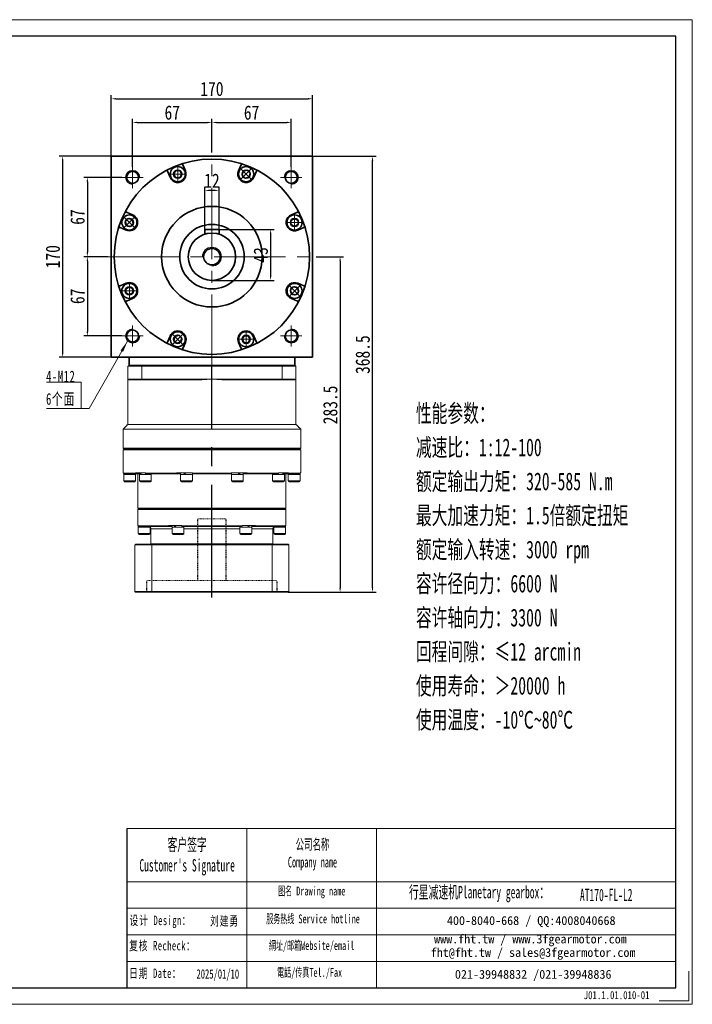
# Model space of a CAD drawing. Header units: millimetres. Extents: x 5315 to 6498, y 123 to 955.
# Tile 4 of 4: x 5930 to 6498, y 123 to 955. Entities that reach past the tile are written whole.
import ezdxf

# ---------------------------------------------------------------- set-up
doc = ezdxf.new("R2010")
doc.units = ezdxf.units.MM
doc.header["$LTSCALE"] = 5
doc.set_wipeout_variables(frame=1)
doc.header["$PDSIZE"] = -1
for name, pattern in [('CENTER2', [28.575, 19.05, -3.175, 3.175, -3.175]), ('DASHED', [0.2, 0.1, -0.1]), ('点画线', [18, 12, -2, 2, -2])]:
    doc.linetypes.add(name, pattern=pattern)
doc.layers.get('0').update_dxf_attribs({"lineweight": 18})
for name, color, linetype in [('3中心线层', 1, 'CENTER2'), ('6文字层', 3, 'Continuous'), ('7标注层', 4, 'Continuous')]:
    doc.layers.add(name, color=color, linetype=linetype)
for name, color, linetype, lineweight in [('EB0', 7, 'Continuous', 35), ('SLD-0', 7, 'Continuous', 18), ('中心线层', 1, '点画线', 18), ('图框_外框线', 7, 'Continuous', 18), ('尺寸线层', 3, 'Continuous', 18), ('粗实线层', 7, 'Continuous', 35)]:
    doc.layers.add(name, color=color, linetype=linetype, lineweight=lineweight)
doc.styles.add('SLDTEXTSTYLE4', font='SimSun.ttf', dxfattribs={"width": 0.566667})
doc.styles.get("Standard").update_dxf_attribs({"font": 'SimSun.ttf'})
doc.styles.add('TH_GBDIM', font='SimSun.ttf', dxfattribs={"width": 0.8})
doc.styles.add('标准', font='SimSun.ttf', dxfattribs={"width": 0.667})
doc.styles.add('样式 1', font='SimSun.ttf', dxfattribs={"width": 0.8})
doc.dimstyles.new('TH_GBDIM', dxfattribs={"dimscale": 1.5, "dimtxt": 3.5, "dimasz": 2.5, "dimexe": 2, "dimexo": 0, "dimgap": 1.5, "dimtad": 1, "dimdec": 1, "dimdsep": 46, "dimtxsty": 'TH_GBDIM', "dimcen": 2.5, "dimdle": 5, "dimclrd": 4, "dimclre": 4, "dimclrt": 3, "dimadec": 0, "dimazin": 0, "dimtfac": 0.714286, "dimtdec": 1, "dimtmove": 0, "dimatfit": 3, "dimfxl": 0, "dimtolj": 1, "dimarcsym": 0})

# ---------------------------------------------------------------- blocks, each defined once
blk = doc.blocks.new('*X23')
at = {"color": 4, "lineweight": -2, "transparency": 16777216}
for p, q in [((6006.89, 839.95), (6006.89, 891.37)), ((6176.89, 839.95), (6176.89, 891.37)), ((6010.64, 888.37), (6173.14, 888.37))]:
    blk.add_line(p, q, dxfattribs=at)
at = {"color": 4, "transparency": 16777216}
for points in [[(6010.64, 889), (6010.64, 887.75), (6006.89, 888.37)], [(6173.14, 889), (6173.14, 887.75), (6176.89, 888.37)]]:
    blk.add_solid(points, dxfattribs=at)
at = {"layer": 'Defpoints', "color": 0, "transparency": 16777216}
for p in [(6176.89, 888.37), (6006.89, 839.95), (6176.89, 839.95)]:
    blk.add_point(p, dxfattribs=at)
at = {"color": 3, "transparency": 16777216, "insert": (6091.89, 896.62), "char_height": 12, "attachment_point": 5, "style": 'TH_GBDIM'}
blk.add_mtext('\\A1;170', dxfattribs=at)
blk = doc.blocks.new('*X24')
at = {"color": 4, "lineweight": -2, "transparency": 16777216}
for p, q in [((6024.89, 830.95), (6024.89, 871.38)), ((6028.64, 868.38), (6088.14, 868.38)), ((6091.89, 842.95), (6091.89, 871.38))]:
    blk.add_line(p, q, dxfattribs=at)
at = {"color": 4, "transparency": 16777216}
for points in [[(6028.64, 869.01), (6028.64, 867.76), (6024.89, 868.38)], [(6088.14, 869.01), (6088.14, 867.76), (6091.89, 868.38)]]:
    blk.add_solid(points, dxfattribs=at)
at = {"layer": 'Defpoints', "color": 0, "transparency": 16777216}
for p in [(6091.89, 868.38), (6091.89, 842.95), (6024.89, 830.95)]:
    blk.add_point(p, dxfattribs=at)
at = {"color": 3, "transparency": 16777216, "insert": (6058.39, 876.63), "char_height": 12, "attachment_point": 5, "style": 'TH_GBDIM'}
blk.add_mtext('\\A1;67', dxfattribs=at)
blk = doc.blocks.new('*X25')
at = {"color": 4, "lineweight": -2, "transparency": 16777216}
for p, q in [((6091.89, 842.95), (6091.89, 871.38)), ((6095.64, 868.38), (6155.14, 868.38)), ((6158.89, 830.95), (6158.89, 871.38))]:
    blk.add_line(p, q, dxfattribs=at)
at = {"color": 4, "transparency": 16777216}
for points in [[(6095.64, 869.01), (6095.64, 867.76), (6091.89, 868.38)], [(6155.14, 869.01), (6155.14, 867.76), (6158.89, 868.38)]]:
    blk.add_solid(points, dxfattribs=at)
at = {"layer": 'Defpoints', "color": 0, "transparency": 16777216}
for p in [(6158.89, 868.38), (6091.89, 842.95), (6158.89, 830.95)]:
    blk.add_point(p, dxfattribs=at)
at = {"color": 3, "transparency": 16777216, "insert": (6125.39, 876.63), "char_height": 12, "attachment_point": 5, "style": 'TH_GBDIM'}
blk.add_mtext('\\A1;67', dxfattribs=at)
blk = doc.blocks.new('*X26')
at = {"color": 4, "lineweight": -2, "transparency": 16777216}
for p, q in [((6015.89, 821.95), (5983.65, 821.95)), ((5986.65, 818.2), (5986.65, 758.7)), ((6003.89, 754.95), (5983.65, 754.95))]:
    blk.add_line(p, q, dxfattribs=at)
at = {"color": 4, "transparency": 16777216}
for points in [[(5986.02, 818.2), (5987.27, 818.2), (5986.65, 821.95)], [(5986.02, 758.7), (5987.27, 758.7), (5986.65, 754.95)]]:
    blk.add_solid(points, dxfattribs=at)
at = {"layer": 'Defpoints', "color": 0, "transparency": 16777216}
for p in [(6015.89, 821.95), (5986.65, 754.95), (6003.89, 754.95)]:
    blk.add_point(p, dxfattribs=at)
at = {"color": 3, "transparency": 16777216, "insert": (5978.4, 788.45), "char_height": 12, "attachment_point": 5, "rotation": 90, "style": 'TH_GBDIM'}
blk.add_mtext('\\A1;67', dxfattribs=at)
blk = doc.blocks.new('*X27')
at = {"color": 4, "lineweight": -2, "transparency": 16777216}
for p, q in [((6003.89, 754.95), (5983.65, 754.95)), ((5986.65, 751.2), (5986.65, 691.7)), ((6015.89, 687.95), (5983.65, 687.95))]:
    blk.add_line(p, q, dxfattribs=at)
at = {"color": 4, "transparency": 16777216}
for points in [[(5986.02, 751.2), (5987.27, 751.2), (5986.65, 754.95)], [(5986.02, 691.7), (5987.27, 691.7), (5986.65, 687.95)]]:
    blk.add_solid(points, dxfattribs=at)
at = {"layer": 'Defpoints', "color": 0, "transparency": 16777216}
for p in [(6003.89, 754.95), (5986.65, 687.95), (6015.89, 687.95)]:
    blk.add_point(p, dxfattribs=at)
at = {"color": 3, "transparency": 16777216, "insert": (5978.4, 721.45), "char_height": 12, "attachment_point": 5, "rotation": 90, "style": 'TH_GBDIM'}
blk.add_mtext('\\A1;67', dxfattribs=at)
blk = doc.blocks.new('*X28')
at = {"color": 4, "lineweight": -2, "transparency": 16777216}
for p, q in [((6006.89, 839.95), (5962.78, 839.95)), ((5965.78, 836.2), (5965.78, 673.7)), ((6006.89, 669.95), (5962.78, 669.95))]:
    blk.add_line(p, q, dxfattribs=at)
at = {"color": 4, "transparency": 16777216}
for points in [[(5965.16, 836.2), (5966.41, 836.2), (5965.78, 839.95)], [(5965.16, 673.7), (5966.41, 673.7), (5965.78, 669.95)]]:
    blk.add_solid(points, dxfattribs=at)
at = {"layer": 'Defpoints', "color": 0, "transparency": 16777216}
for p in [(6006.89, 839.95), (5965.78, 669.95), (6006.89, 669.95)]:
    blk.add_point(p, dxfattribs=at)
at = {"color": 3, "transparency": 16777216, "insert": (5957.53, 754.95), "char_height": 12, "attachment_point": 5, "rotation": 90, "style": 'TH_GBDIM'}
blk.add_mtext('\\A1;170', dxfattribs=at)
blk = doc.blocks.new('*X29')
at = {"color": 4, "lineweight": -2, "transparency": 16777216}
for p, q in [((6097.89, 777.95), (6144.44, 777.95)), ((6141.44, 774.2), (6141.44, 738.7)), ((6091.89, 734.95), (6144.44, 734.95))]:
    blk.add_line(p, q, dxfattribs=at)
at = {"color": 4, "transparency": 16777216}
for points in [[(6140.82, 774.2), (6142.07, 774.2), (6141.44, 777.95)], [(6140.82, 738.7), (6142.07, 738.7), (6141.44, 734.95)]]:
    blk.add_solid(points, dxfattribs=at)
at = {"layer": 'Defpoints', "color": 0, "transparency": 16777216}
for p in [(6097.89, 777.95), (6091.89, 734.95), (6141.44, 734.95)]:
    blk.add_point(p, dxfattribs=at)
at = {"color": 3, "transparency": 16777216, "insert": (6133.19, 756.45), "char_height": 12, "attachment_point": 5, "rotation": 90, "style": 'TH_GBDIM'}
blk.add_mtext('\\A1;43', dxfattribs=at)
blk = doc.blocks.new('*X30')
at = {"color": 4, "lineweight": -2, "transparency": 16777216}
for p, q in [((6085.89, 777.95), (6085.89, 813.93)), ((6094.14, 810.93), (6089.64, 810.93)), ((6097.89, 777.95), (6097.89, 813.93))]:
    blk.add_line(p, q, dxfattribs=at)
at = {"color": 4, "transparency": 16777216}
for points in [[(6089.64, 811.56), (6089.64, 810.31), (6085.89, 810.93)], [(6094.14, 811.56), (6094.14, 810.31), (6097.89, 810.93)]]:
    blk.add_solid(points, dxfattribs=at)
at = {"layer": 'Defpoints', "color": 0, "transparency": 16777216}
for p in [(6085.89, 810.93), (6085.89, 777.95), (6097.89, 777.95)]:
    blk.add_point(p, dxfattribs=at)
at = {"color": 3, "transparency": 16777216, "insert": (6091.89, 819.18), "char_height": 12, "attachment_point": 5, "style": 'TH_GBDIM'}
blk.add_mtext('\\A1;12', dxfattribs=at)
blk = doc.blocks.new('*X31')
at = {"layer": '中心线层', "linetype": '点画线', "lineweight": 18}
for p, q in [((-7.37, 0), (7.37, 0)), ((0, -7.37), (0, 7.37))]:
    blk.add_line(p, q, dxfattribs=at)
at = {"layer": '粗实线层'}
for p, q in [((-3.46, 0), (-1.73, 3)), ((-3.46, 0), (-1.73, -3)), ((-1.73, 3), (1.73, 3)), ((3.46, 0), (1.73, 3)), ((3.46, 0), (1.73, 3)), ((3.46, 0), (1.73, -3)), ((-1.73, -3), (1.73, -3))]:
    blk.add_line(p, q, dxfattribs=at)
blk.add_circle((0, 0), 3.46, dxfattribs=at)
for start, end in [(0, 180), (180, 360)]:
    blk.add_arc((0, 0), 6.37, start, end, dxfattribs=at)
blk = doc.blocks.new('*X32')
at = {"layer": '尺寸线层', "linetype": 'Continuous'}
blk.add_hatch(color=0, dxfattribs=at).paths.add_polyline_path([(39.19, 56.94), (35.35, 47.73), (33.2, 48.96)], flags=0)
at = {"layer": '尺寸线层', "color": 0, "linetype": 'Continuous'}
blk.add_line((39.19, 56.94), (6.6, 0), dxfattribs=at)
at = {"layer": '尺寸线层', "color": 0}
for p, q in [((0, 22.12), (-29.39, 22.12)), ((0, 0), (0, 22.12)), ((0, 0), (-29.39, 0)), ((6.6, 0), (0, 0))]:
    blk.add_line(p, q, dxfattribs=at)
at = {"layer": '尺寸线层', "color": 0, "insert": (-4.95, 1.98), "char_height": 9.9, "width": 48.8791, "attachment_point": 9, "line_spacing_factor": 1.15057, "style": '标准'}
blk.add_mtext('\\T1.1;4-M12\\P6个面', dxfattribs=at)
blk = doc.blocks.new('*X33')
at = {"color": 4, "lineweight": -2, "transparency": 16777216}
for p, q in [((6176.89, 839.95), (6230.53, 839.95)), ((6227.53, 475.2), (6227.53, 836.2)), ((6156.39, 471.45), (6230.53, 471.45))]:
    blk.add_line(p, q, dxfattribs=at)
at = {"color": 4, "transparency": 16777216}
for points in [[(6226.9, 836.2), (6228.15, 836.2), (6227.53, 839.95)], [(6226.9, 475.2), (6228.15, 475.2), (6227.53, 471.45)]]:
    blk.add_solid(points, dxfattribs=at)
at = {"layer": 'Defpoints', "color": 0, "transparency": 16777216}
for p in [(6176.89, 839.95), (6227.53, 839.95), (6156.39, 471.45)]:
    blk.add_point(p, dxfattribs=at)
at = {"color": 3, "transparency": 16777216, "insert": (6219.28, 672.2), "char_height": 12, "attachment_point": 5, "rotation": 90, "style": 'TH_GBDIM'}
blk.add_mtext('\\A1;368.5', dxfattribs=at)
blk = doc.blocks.new('*X34')
at = {"color": 4, "lineweight": -2, "transparency": 16777216}
for p, q in [((6179.89, 754.95), (6203.15, 754.95)), ((6200.15, 751.2), (6200.15, 475.2)), ((6156.39, 471.45), (6203.15, 471.45))]:
    blk.add_line(p, q, dxfattribs=at)
at = {"color": 4, "transparency": 16777216}
for points in [[(6199.53, 751.2), (6200.78, 751.2), (6200.15, 754.95)], [(6199.53, 475.2), (6200.78, 475.2), (6200.15, 471.45)]]:
    blk.add_solid(points, dxfattribs=at)
at = {"layer": 'Defpoints', "color": 0, "transparency": 16777216}
for p in [(6179.89, 754.95), (6156.39, 471.45), (6200.15, 471.45)]:
    blk.add_point(p, dxfattribs=at)
at = {"color": 3, "transparency": 16777216, "insert": (6191.9, 629.7), "char_height": 12, "attachment_point": 5, "rotation": 90, "style": 'TH_GBDIM'}
blk.add_mtext('\\A1;283.5', dxfattribs=at)

msp = doc.modelspace()

# ---------------------------------------------------------------- linework, layer by layer
at = {"color": 7, "linetype": 'Continuous', "lineweight": 15}
for p, q in [((6020.89, 662.45), (6032.6, 662.45)), ((6020.89, 662.45), (6020.89, 651.45)), ((6032.78, 662.95), (6021.39, 662.95)), ((6032.6, 651.45), (6032.6, 662.45)), ((6032.6, 662.45), (6151.18, 662.45)), ((6151, 662.95), (6032.78, 662.95)), ((6162.39, 662.95), (6151, 662.95)), ((6151.18, 662.45), (6162.89, 662.45)), ((6151.18, 662.45), (6151.18, 651.45)), ((6162.89, 651.45), (6162.89, 662.45)), ((6032.6, 651.45), (6020.89, 651.45)), ((6021.39, 650.95), (6032.78, 650.95)), ((6091.89, 651.45), (6032.6, 651.45)), ((6032.78, 650.95), (6083.48, 650.95)), ((6151.18, 651.45), (6091.89, 651.45)), ((6100.3, 650.95), (6151, 650.95)), ((6151, 650.95), (6162.39, 650.95)), ((6162.89, 651.45), (6151.18, 651.45)), ((6166.89, 609.25), (6016.89, 609.25)), ((6162.89, 613.25), (6020.89, 613.25)), ((6166.89, 593.05), (6016.89, 593.05)), ((6016.89, 591.75), (6091.89, 591.75)), ((6091.89, 592.25), (6017.39, 592.25)), ((6166.39, 592.25), (6091.89, 592.25)), ((6091.89, 591.75), (6166.89, 591.75)), ((6016.89, 572.45), (6017.22, 572.45)), ((6017.22, 571.95), (6017.22, 572.45)), ((6027.32, 571.95), (6017.22, 571.95)), ((6022.39, 570.85), (6017.39, 570.85)), ((6017.71, 571.45), (6027.8, 571.45)), ((6027.39, 570.85), (6022.39, 570.85)), ((6027.32, 572.45), (6027.32, 571.95)), ((6027.32, 572.45), (6035.64, 572.45)), ((6030.72, 571.45), (6027.8, 571.45)), ((6038.6, 570.85), (6030.66, 570.85)), ((6035.64, 571.95), (6035.64, 572.45)), ((6062.09, 571.95), (6035.64, 571.95)), ((6035.96, 571.45), (6062.36, 571.45)), ((6040.66, 570.85), (6038.6, 570.85)), ((6062.09, 572.45), (6062.09, 571.95)), ((6062.09, 572.45), (6075.55, 572.45)), ((6065.47, 571.45), (6062.36, 571.45)), ((6075.17, 570.85), (6065.41, 570.85)), ((6075.41, 570.85), (6075.17, 570.85)), ((6075.58, 571.45), (6075.35, 571.45)), ((6075.55, 571.95), (6075.55, 572.45)), ((6108.23, 571.95), (6075.55, 571.95)), ((6075.57, 571.45), (6108.2, 571.45)), ((6108.43, 571.45), (6108.11, 571.45)), ((6108.23, 572.45), (6108.23, 571.95)), ((6108.23, 572.45), (6121.69, 572.45)), ((6118.37, 570.85), (6108.37, 570.85)), ((6121.42, 571.45), (6118.31, 571.45)), ((6121.42, 571.45), (6147.82, 571.45)), ((6121.69, 571.95), (6121.69, 572.45)), ((6148.13, 571.95), (6121.69, 571.95)), ((6153.12, 570.85), (6143.12, 570.85)), ((6148.13, 572.45), (6148.13, 571.95)), ((6148.13, 572.45), (6156.46, 572.45)), ((6155.98, 571.45), (6153.06, 571.45)), ((6155.98, 571.45), (6166.07, 571.45)), ((6166.39, 570.85), (6156.39, 570.85)), ((6156.46, 571.95), (6156.46, 572.45)), ((6166.55, 571.95), (6156.46, 571.95)), ((6166.55, 572.45), (6166.55, 571.95)), ((6166.55, 572.45), (6166.89, 572.45)), ((6022.39, 565.6), (6017.39, 565.6)), ((6018.14, 564.85), (6022.39, 564.85)), ((6027.39, 565.6), (6022.39, 565.6)), ((6022.39, 564.85), (6026.64, 564.85)), ((6038.6, 565.6), (6030.66, 565.6)), ((6031.41, 564.85), (6038.16, 564.85)), ((6038.16, 564.85), (6039.91, 564.85)), ((6040.66, 565.6), (6038.6, 565.6)), ((6075.17, 565.6), (6065.41, 565.6)), ((6066.16, 564.85), (6074.45, 564.85)), ((6074.45, 564.85), (6074.66, 564.85)), ((6075.41, 565.6), (6075.17, 565.6)), ((6118.37, 565.6), (6108.37, 565.6)), ((6109.12, 564.85), (6117.62, 564.85)), ((6153.12, 565.6), (6143.12, 565.6)), ((6143.87, 564.85), (6152.37, 564.85)), ((6166.39, 565.6), (6156.39, 565.6)), ((6157.14, 564.85), (6165.64, 564.85)), ((6154.39, 542.45), (6029.39, 542.45)), ((6029.39, 541.45), (6091.89, 541.45)), ((6091.89, 541.95), (6029.89, 541.95)), ((6029.89, 541.95), (6153.89, 541.95)), ((6153.89, 541.95), (6091.89, 541.95)), ((6091.89, 541.45), (6154.39, 541.45)), ((6029.39, 527.95), (6029.72, 527.95)), ((6034.64, 526.35), (6029.64, 526.35)), ((6029.72, 527.45), (6029.72, 527.95)), ((6055.22, 527.45), (6029.72, 527.45)), ((6030.22, 526.95), (6055.54, 526.95)), ((6039.64, 526.35), (6034.64, 526.35)), ((6040.39, 524.95), (6058.26, 524.95)), ((6055.22, 527.95), (6055.22, 527.45)), ((6055.22, 527.95), (6066.39, 527.95)), ((6055.54, 526.95), (6058.32, 526.95)), ((6067.59, 526.35), (6058.26, 526.35)), ((6066.39, 527.45), (6066.39, 527.95)), ((6117.39, 527.45), (6066.39, 527.45)), ((6066.57, 526.95), (6117.21, 526.95)), ((6068.26, 526.35), (6067.59, 526.35)), ((6068.26, 524.95), (6115.51, 524.95)), ((6068.58, 526.95), (6068.76, 526.95)), ((6115.01, 526.95), (6115.2, 526.95)), ((6125.51, 526.35), (6115.51, 526.35)), ((6117.39, 527.95), (6117.39, 527.45)), ((6117.39, 527.95), (6128.56, 527.95)), ((6125.45, 526.95), (6128.24, 526.95)), ((6125.51, 524.95), (6143.39, 524.95)), ((6128.24, 526.95), (6153.56, 526.95)), ((6128.56, 527.45), (6128.56, 527.95)), ((6154.06, 527.45), (6128.56, 527.45)), ((6154.14, 526.35), (6144.14, 526.35)), ((6154.06, 527.95), (6154.06, 527.45)), ((6154.06, 527.95), (6154.39, 527.95)), ((6034.64, 521.1), (6029.64, 521.1)), ((6030.39, 520.35), (6034.64, 520.35)), ((6039.64, 521.1), (6034.64, 521.1)), ((6034.64, 520.35), (6038.89, 520.35)), ((6067.59, 521.1), (6058.26, 521.1)), ((6059.01, 520.35), (6066.95, 520.35)), ((6066.95, 520.35), (6067.51, 520.35)), ((6068.26, 521.1), (6067.59, 521.1)), ((6125.51, 521.1), (6115.51, 521.1)), ((6116.26, 520.35), (6124.76, 520.35)), ((6154.14, 521.1), (6144.14, 521.1)), ((6144.89, 520.35), (6153.39, 520.35)), ((6026.89, 511.45), (6041.08, 511.45)), ((6026.89, 511.45), (6026.89, 471.95)), ((6041.26, 511.95), (6027.39, 511.95)), ((6143.39, 512.45), (6040.39, 512.45)), ((6041.08, 511.45), (6142.7, 511.45)), ((6041.08, 471.95), (6041.08, 511.45)), ((6142.52, 511.95), (6041.26, 511.95)), ((6156.39, 511.95), (6142.52, 511.95)), ((6142.7, 511.45), (6156.89, 511.45)), ((6142.7, 511.45), (6142.7, 471.95)), ((6156.89, 471.95), (6156.89, 511.45)), ((6041.08, 471.95), (6026.89, 471.95)), ((6027.39, 471.45), (6041.26, 471.45)), ((6142.7, 471.95), (6041.08, 471.95)), ((6041.26, 471.45), (6142.52, 471.45)), ((6142.52, 471.45), (6156.39, 471.45)), ((6156.89, 471.95), (6142.7, 471.95))]:
    msp.add_line(p, q, dxfattribs=at)
at = {"color": 6, "linetype": 'DASHED', "lineweight": 15}
for p, q in [((6079.89, 533.45), (6103.89, 533.45)), ((6036.89, 481.45), (6146.89, 481.45))]:
    msp.add_line(p, q, dxfattribs=at)
msp.add_line((6121.49, 271.76), (6121.49, 137.29))
at = {"color": 7, "linetype": 'Continuous', "lineweight": 15}
for centre, radius, start, end in [((6091.89, 580.45), 71, 90, 96.80375), ((6091.89, 580.45), 71, 83.19625, 90), ((6018.14, 565.6), 0.75, 180, 270), ((6026.64, 565.6), 0.75, 270, 0), ((6031.41, 565.6), 0.75, 180, 270), ((6039.91, 565.6), 0.75, 270, 0), ((6066.16, 565.6), 0.75, 180, 270), ((6074.66, 565.6), 0.75, 270, 0), ((6109.12, 565.6), 0.75, 180, 270), ((6117.62, 565.6), 0.75, 270, 0), ((6143.87, 565.6), 0.75, 180, 270), ((6152.37, 565.6), 0.75, 270, 0), ((6157.14, 565.6), 0.75, 180, 270), ((6165.64, 565.6), 0.75, 270, 0), ((6038.39, 524.95), 2, 0, 30.16813), ((6145.39, 524.95), 2, 149.81508, 180), ((6030.39, 521.1), 0.75, 180, 270), ((6038.89, 521.1), 0.75, 270, 0), ((6059.01, 521.1), 0.75, 180, 270), ((6067.51, 521.1), 0.75, 270, 0), ((6116.26, 521.1), 0.75, 180, 270), ((6124.76, 521.1), 0.75, 270, 0), ((6144.89, 521.1), 0.75, 180, 270), ((6153.39, 521.1), 0.75, 270, 0)]:
    msp.add_arc(centre, radius, start, end, dxfattribs=at)
at = {"color": 7, "linetype": 'Continuous', "lineweight": 15, "extrusion": (0, 0, -1)}
for centre, major_axis, ratio, start_param, end_param in [((6022.39, 570.85), (0, 8.56), 0.57735, 4.712389, 4.809292), ((6035.66, 572.45), (3.54, 8.43), 0.408882, 4.354425, 4.542528), ((6035.66, 570.85), (3.54, 8.43), 0.408882, 4.542528, 4.730632), ((6070.41, 572.45), (4.8, 8.53), 0.136294, 4.447732, 4.635836), ((6070.41, 572.45), (3.25, 5.77), 0.136294, 4.355608, 4.635836), ((6070.41, 570.85), (4.8, 8.53), 0.136294, 4.635836, 4.823939), ((6113.37, 572.45), (4.8, 8.53), 0.136294, 1.494243, 1.682346), ((6113.37, 570.85), (3.25, 5.77), 0.136294, 1.214015, 1.494243), ((6113.37, 570.85), (4.8, 8.53), 0.136294, 1.30614, 1.494243), ((6148.12, 572.45), (3.54, 8.43), 0.408882, 1.400936, 1.589039), ((6148.12, 570.85), (3.54, 8.43), 0.408882, 1.212832, 1.400936), ((6161.39, 572.45), (0, 8.56), 0.57735, 1.661661, 1.7589), ((6161.39, 570.85), (0, 8.56), 0.57735, 1.473894, 1.570796), ((6034.64, 527.95), (0, 8.56), 0.57735, 4.618754, 4.712389), ((6034.64, 526.35), (0, 8.56), 0.57735, 4.712389, 4.837645), ((6063.26, 527.95), (4.55, 8.49), 0.227735, 4.403004, 4.591107), ((6063.26, 526.35), (4.55, 8.49), 0.227735, 4.591107, 4.77921), ((6063.26, 527.95), (3.07, 5.74), 0.227735, 4.452375, 4.591107), ((6120.51, 527.95), (4.55, 8.49), 0.227735, 1.449514, 1.637618), ((6120.51, 526.35), (3.07, 5.74), 0.227735, 1.310782, 1.449514), ((6120.51, 526.35), (4.55, 8.49), 0.227735, 1.261411, 1.449514), ((6149.14, 527.95), (0, 8.56), 0.57735, 1.570796, 1.7589), ((6149.14, 526.35), (0, 8.56), 0.57735, 1.477162, 1.570796)]:
    msp.add_ellipse(centre, major_axis=major_axis, ratio=ratio, start_param=start_param, end_param=end_param, dxfattribs=at)
at = {"color": 7, "linetype": 'Continuous', "lineweight": 15}
for points in [[(6021.39, 662.95), (6020.89, 662.45)], [(6032.78, 662.95), (6032.6, 662.45)], [(6151, 662.95), (6151.18, 662.45)], [(6162.89, 662.45), (6162.39, 662.95)], [(6020.89, 613.25), (6020.89, 651.45)], [(6021.39, 650.95), (6020.89, 651.45)], [(6032.78, 650.95), (6032.6, 651.45)], [(6151, 650.95), (6151.18, 651.45)], [(6162.39, 650.95), (6162.89, 651.45)], [(6162.89, 651.45), (6162.89, 613.25)], [(6016.89, 609.25), (6020.89, 613.25)], [(6016.89, 593.05), (6016.89, 609.25)], [(6162.89, 613.25), (6166.89, 609.25)], [(6166.89, 609.25), (6166.89, 593.05)], [(6017.69, 592.25), (6016.89, 593.05)], [(6016.89, 591.75), (6017.39, 592.25)], [(6016.89, 572.45), (6016.89, 591.75)], [(6166.89, 593.05), (6166.09, 592.25)], [(6166.39, 592.25), (6166.89, 591.75)], [(6166.89, 591.75), (6166.89, 572.45)], [(6017.22, 571.95), (6017.71, 571.45)], [(6017.39, 565.6), (6017.39, 570.85)], [(6027.8, 571.45), (6027.32, 571.95)], [(6027.33, 571.45), (6027.33, 570.85)], [(6027.39, 570.85), (6027.39, 565.6)], [(6029.39, 542.45), (6029.39, 571.45)], [(6030.66, 565.6), (6030.66, 570.85)], [(6030.72, 570.85), (6030.72, 572.45)], [(6035.64, 571.95), (6035.96, 571.45)], [(6040.6, 571.45), (6040.6, 570.85)], [(6040.66, 570.85), (6040.66, 565.6)], [(6062.36, 571.45), (6062.09, 571.95)], [(6065.41, 565.6), (6065.41, 570.85)], [(6065.47, 570.85), (6065.47, 572.45)], [(6075.35, 572.45), (6075.35, 570.85)], [(6075.41, 570.85), (6075.41, 565.6)], [(6075.55, 571.95), (6075.57, 571.45)], [(6108.2, 571.45), (6108.23, 571.95)], [(6108.37, 565.6), (6108.37, 570.85)], [(6108.43, 570.85), (6108.43, 572.45)], [(6118.31, 572.45), (6118.31, 570.85)], [(6118.37, 570.85), (6118.37, 565.6)], [(6121.69, 571.95), (6121.42, 571.45)], [(6143.12, 565.6), (6143.12, 570.85)], [(6143.18, 570.85), (6143.18, 571.45)], [(6147.82, 571.45), (6148.13, 571.95)], [(6153.06, 572.45), (6153.06, 570.85)], [(6153.12, 570.85), (6153.12, 565.6)], [(6154.39, 571.45), (6154.39, 542.45)], [(6156.46, 571.95), (6155.98, 571.45)], [(6156.39, 565.6), (6156.39, 570.85)], [(6156.45, 570.85), (6156.45, 571.45)], [(6166.07, 571.45), (6166.55, 571.95)], [(6166.39, 570.85), (6166.39, 565.6)], [(6029.89, 541.95), (6029.39, 542.45)], [(6029.39, 541.45), (6029.89, 541.95)], [(6029.39, 527.95), (6029.39, 541.45)], [(6154.39, 542.45), (6153.89, 541.95)], [(6153.89, 541.95), (6154.39, 541.45)], [(6154.39, 541.45), (6154.39, 527.95)], [(6029.64, 521.1), (6029.64, 526.35)], [(6029.72, 527.45), (6030.22, 526.95)], [(6039.58, 526.58), (6039.58, 526.35)], [(6039.64, 526.35), (6039.64, 521.1)], [(6040.39, 512.45), (6040.39, 524.95)], [(6055.54, 526.95), (6055.22, 527.45)], [(6058.26, 521.1), (6058.26, 526.35)], [(6058.32, 526.35), (6058.32, 527.95)], [(6066.39, 527.45), (6066.57, 526.95)], [(6068.2, 526.95), (6068.2, 526.35)], [(6068.26, 526.35), (6068.26, 521.1)], [(6115.51, 521.1), (6115.51, 526.35)], [(6115.57, 526.35), (6115.57, 526.95)], [(6117.21, 526.95), (6117.39, 527.45)], [(6125.45, 527.95), (6125.45, 526.35)], [(6125.51, 526.35), (6125.51, 521.1)], [(6128.56, 527.45), (6128.24, 526.95)], [(6143.39, 524.95), (6143.39, 512.45)], [(6144.14, 521.1), (6144.14, 526.35)], [(6144.2, 526.35), (6144.2, 526.54)], [(6153.56, 526.95), (6154.06, 527.45)], [(6154.14, 526.35), (6154.14, 521.1)], [(6026.89, 511.45), (6027.39, 511.95)], [(6040.89, 511.95), (6040.39, 512.45)], [(6041.26, 511.95), (6041.08, 511.45)], [(6142.7, 511.45), (6142.52, 511.95)], [(6143.39, 512.45), (6142.89, 511.95)], [(6156.39, 511.95), (6156.89, 511.45)], [(6027.39, 471.45), (6026.89, 471.95)], [(6041.08, 471.95), (6041.26, 471.45)], [(6142.52, 471.45), (6142.7, 471.95)], [(6156.89, 471.95), (6156.39, 471.45)]]:
    msp.add_open_spline(points, degree=1, dxfattribs=at)
for points, knots in [([(6040.12, 525.96), (6040.12, 525.97), (6040.11, 525.99), (6039.74, 526.55), (6039.13, 526.9), (6038.66, 526.94), (6038.53, 526.95)], [0, 0, 0, 0, 0.326549, 1.065534, 1.708406, 1.967821, 1.967821, 1.967821, 1.967821]), ([(6068.2, 526.81), (6068.24, 526.83), (6068.42, 526.94), (6068.51, 526.94), (6068.58, 526.95)], [0, 0, 0, 0, 0.0791133, 0.4016295, 0.4016295, 0.4016295, 0.4016295]), ([(6115.2, 526.95), (6115.29, 526.94), (6115.38, 526.93), (6115.57, 526.82), (6115.57, 526.81)], [0, 0, 0, 0, 0.3845346, 0.3986984, 0.3986984, 0.3986984, 0.3986984]), ([(6145.25, 526.95), (6145.06, 526.93), (6144.52, 526.88), (6144.03, 526.49), (6143.75, 526.13), (6143.63, 525.9), (6143.65, 525.95), (6143.66, 525.96)], [0, 0, 0, 0, 0.371255, 1.097915, 1.483629, 1.880459, 2.017902, 2.017902, 2.017902, 2.017902])]:
    msp.add_open_spline(points, degree=3, knots=knots, dxfattribs=at)
at = {"layer": '3中心线层'}
msp.add_line((6091.89, 466.9), (6091.89, 662.95), dxfattribs=at)
at = {"layer": '3中心线层', "color": 6, "linetype": 'DASHED'}
for p, q in [((6079.89, 481.45), (6079.89, 533.45)), ((6103.89, 481.45), (6103.89, 533.45)), ((6036.89, 471.45), (6036.89, 481.45)), ((6146.89, 471.45), (6146.89, 481.45))]:
    msp.add_line(p, q, dxfattribs=at)
at = {"layer": '7标注层', "color": 0}
msp.add_line((6020.05, 271.76), (6020.05, 137.32), dxfattribs=at)
at = {"layer": 'EB0', "linetype": 'Continuous', "lineweight": 35}
msp.add_line((6021.89, 662.95), (6161.89, 662.95), dxfattribs=at)
at = {"layer": '中心线层'}
for p, q in [((6091.89, 662.95), (6091.89, 842.95)), ((6024.89, 812.95), (6024.89, 830.95)), ((6158.89, 830.95), (6158.89, 812.95)), ((6015.89, 821.95), (6033.89, 821.95)), ((6149.89, 821.95), (6167.89, 821.95)), ((6003.89, 754.95), (6179.89, 754.95)), ((6024.89, 678.95), (6024.89, 696.95)), ((6158.89, 696.95), (6158.89, 678.95)), ((6033.89, 687.95), (6015.89, 687.95)), ((6167.89, 687.95), (6149.89, 687.95))]:
    msp.add_line(p, q, dxfattribs=at)
at = {"layer": '图框_外框线'}
for p, q in [((6020.05, 271.76), (6121.49, 271.76)), ((6121.49, 271.76), (6121.49, 137.32)), ((6121.49, 271.76), (6483.64, 271.76)), ((6230.77, 271.76), (6230.77, 137.32)), ((6020.05, 226.9), (6121.49, 226.9)), ((6121.49, 226.9), (6483.64, 226.9)), ((6020.05, 204.46), (6483.64, 204.46)), ((6020.05, 182.03), (6483.64, 182.03)), ((6020.05, 159.6), (6483.64, 159.6))]:
    msp.add_line(p, q, dxfattribs=at)
at = {"layer": '图框_外框线', "color": 3}
msp.add_lwpolyline([(5321.26, 123.31), (6497.64, 123.31), (6497.64, 955.18), (5321.26, 955.18)], close=True, dxfattribs=at)
at = {"layer": '图框_外框线', "color": 3, "lineweight": 25}
msp.add_lwpolyline([(5391.28, 137.32), (6483.64, 137.32), (6483.64, 941.18), (5391.28, 941.18)], close=True, dxfattribs=at)
at = {"layer": '图框_外框线', "color": 3}
msp.add_lwpolyline([(6494.84, 151.32), (6494.84, 126.11), (6469.63, 126.11)], dxfattribs=at)
at = {"layer": '粗实线层'}
for p, q in [((6006.89, 669.95), (6006.89, 839.95)), ((6006.89, 839.95), (6176.89, 839.95)), ((6176.89, 669.95), (6176.89, 839.95)), ((6097.89, 777.95), (6085.89, 777.95)), ((6085.89, 777.95), (6085.89, 774.03)), ((6097.89, 774.03), (6097.89, 777.95)), ((6021.89, 662.95), (6021.89, 669.95)), ((6161.89, 662.95), (6161.89, 669.95))]:
    msp.add_line(p, q, dxfattribs=at)
msp.add_lwpolyline([(6176.89, 669.95), (6006.89, 669.95)], dxfattribs=at)
for centre, radius in [((6091.89, 754.95), 82.5), ((6024.89, 821.95), 5.1), ((6158.89, 821.95), 5.1), ((6091.89, 754.95), 42.5), ((6091.89, 754.95), 27.25), ((6091.89, 754.95), 20), ((6091.89, 754.95), 7), ((6024.89, 687.95), 5.1), ((6158.89, 687.95), 5.1)]:
    msp.add_circle(centre, radius, dxfattribs=at)
at = {"layer": '粗实线层', "lineweight": 18}
for centre, radius, start, end in [((6024.89, 821.95), 6, 0, 270), ((6158.89, 821.95), 6, 270, 180), ((6091.89, 754.95), 8, 270, 180), ((6024.89, 687.95), 6, 90, 360), ((6158.89, 687.95), 6, 180, 90)]:
    msp.add_arc(centre, radius, start, end, dxfattribs=at)

# ---------------------------------------------------------------- block references
at = {"layer": '尺寸线层'}
msp.add_blockref('*X32', (5981.46, 626.77), dxfattribs=at)

# ---------------------------------------------------------------- texts
at = {"layer": '6文字层', "insert": (6405.91, 134.49), "char_height": 6.8079, "width": 49.1351, "attachment_point": 1, "style": '样式 1'}
msp.add_mtext('J01.1.01.010-01', dxfattribs=at)
at = {"layer": 'SLD-0', "color": 1, "attachment_point": 2}
for s, insert, char_height, width, style in [("{\\fSimSun|b1|i0|c134|p2;客户签字\\PCustomer's Signature}", (6070.94, 263.46), 10.4683, 130.2264, 'SLDTEXTSTYLE4'), ('{\\fSimSun|b1|i0|c134|p2;公司名称\\PCompany name}', (6176.82, 262.9), 8.9728, 116.1698, 'SLDTEXTSTYLE4'), ('{\\fSimSun|b1|i0|c134|p2;  \\H1.1667x;行星减速机Planetary gearbox\\fSimSun|b0|i0|c134|p2;：}', (6314.06, 223.34), 8.9728, 141.121, 'SLDTEXTSTYLE4'), ('{\\fSimSun|b1|i0|c134|p2;图名 Drawing name}', (6176.21, 222.76), 7.4773, 95.6253, 'SLDTEXTSTYLE4'), ('\\pt52.34135;AT170-FL-L2', (6424.91, 220.96), 10.4683, 76.1826, 'SLDTEXTSTYLE4'), ('{\\fSimSun|b1|i0|c134|p2;服务热线 Service hotline}', (6177.27, 199.25), 7.4773, 106.5358, 'SLDTEXTSTYLE4'), ('{\\fNSimSun|b0|i0|c134|p49;\\T1.1;设计 \\fNSimSun|b0|i0|c0|p49;Design\\fNSimSun|b0|i0|c134|p49;：}', (6048.34, 198.19), 7.9425, 137.7187, '标准'), ('{\\fNSimSun|b0|i0|c134|p49;\\T1.1;刘建勇}', (6102.57, 197.76), 7.9425, 36.2765, '标准'), ('{\\fNSimSun|b0|i0|c134|p49;\\T1.1;复核 \\fNSimSun|b0|i0|c0|p49;Recheck\\fNSimSun|b0|i0|c134|p49;：}', (6050, 176.84), 7.9425, 133.8901, '标准'), ('{\\fSimSun|b1|i0|c134|p2;網址/邮箱Website/email}', (6176.11, 176.72), 7.4773, 110.8937, 'SLDTEXTSTYLE4'), ('{\\fNSimSun|b0|i0|c134|p49;\\T1.1;日期 Date：}', (6043.99, 153.56), 7.9425, 145.8643, '标准'), ('2025/01/10', (6096.85, 152.93), 7.943, 36.2765, '标准'), ('{\\fSimSun|b1|i0|c134|p2;電話/传真Tel./Fax}', (6174.43, 154.02), 7.4773, 112.2274, 'SLDTEXTSTYLE4')]:
    msp.add_mtext(s, dxfattribs=dict(at, insert=insert, char_height=char_height, width=width, style=style))
at = {"layer": 'SLD-0', "color": 1, "char_height": 7.4773, "attachment_point": 2}
for s, insert, width in [('{\\fSimSun|b1|i0|c134|p2;400-8040-668 / QQ:4008040668}', (6361.59, 197.82), 217.7057), ('{\\fSimSun|b1|i0|c134|p2;www.fht.tw / www.3fgearmotor.com }', (6360.9, 182.25), 217.9508), ('\\pt89.72804;{\\fSimSun|b1|i0|c134|p2;fht@fht.tw / sales@3fgearmotor.com }', (6363.18, 170.86), 217.9508), ('{\\fSimSun|b1|i0|c134|p2;021-39948832 /021-39948836 }', (6363.26, 152.38), 166.4219)]:
    msp.add_mtext(s, dxfattribs=dict(at, insert=insert, width=width))
at = {"layer": '尺寸线层', "insert": (6264.18, 630.17), "char_height": 15, "width": 285.1935, "attachment_point": 1, "line_spacing_factor": 1.15057, "style": '标准'}
msp.add_mtext('{\\W0.65;性能参数：}\\P{\\W0.65;减速比：1:12-100}\\P{\\W0.65;额定输出力矩：320-585 N.m}\\P{\\W0.65;最大加速力矩：1.5倍额定扭矩}\\P{\\W0.65;额定输入转速：3000 rpm}\\P{\\W0.65;容许径向力：6600 N}\\P{\\W0.65;容许轴向力：3300 N}\\P{\\W0.65;回程间隙：≤12 arcmin}\\P{\\W0.65;使用寿命：＞20000 h}\\P{\\W0.65;使用温度：-10℃~80℃}', dxfattribs=at)

# ---------------------------------------------------------------- dimensions: what is measured, and where the dimension line sits
for base, p1, p2, angle, picture, middle in [((6176.89, 888.37), (6006.89, 839.95), (6176.89, 839.95), 0, '*X23', (6091.89, 888.37)), ((6091.89, 868.38), (6024.89, 830.95), (6091.89, 842.95), 180, '*X24', (6058.39, 868.38)), ((6158.89, 868.38), (6091.89, 842.95), (6158.89, 830.95), 180, '*X25', (6125.39, 868.38)), ((5965.78, 669.95), (6006.89, 839.95), (6006.89, 669.95), 270, '*X28', (5965.78, 754.95)), ((5986.65, 754.95), (6015.89, 821.95), (6003.89, 754.95), 270, '*X26', (5986.65, 788.45)), ((6141.44, 734.95), (6097.89, 777.95), (6091.89, 734.95), 270, '*X29', (6141.44, 756.45)), ((5986.65, 687.95), (6003.89, 754.95), (6015.89, 687.95), 270, '*X27', (5986.65, 721.45))]:
    dim = msp.add_linear_dim(base=base, p1=p1, p2=p2, angle=angle, dimstyle='TH_GBDIM', override={"dimtxt": 8, "dimsah": 1, "dimtzin": 0})
    dim.commit()
    dim.dimension.update_dxf_attribs({"geometry": picture, "text_midpoint": middle, "dimtype": 160})
dim = msp.add_linear_dim(base=(6085.89, 810.93), p1=(6097.89, 777.95), p2=(6085.89, 777.95), dimstyle='TH_GBDIM', override={"dimtxt": 8, "dimsah": 1, "dimtzin": 0})
dim.commit()
dim.dimension.update_dxf_attribs({"geometry": '*X30', "text_midpoint": (6091.89, 810.93), "dimtype": 160})

# ---------------------------------------------------------------- next in the draw order: wipeouts: each hides what was drawn before it
for points in [[(6069.36, 824.7), (6069.28, 825.71), (6069.28, 825.71), (6068.75, 827.42), (6067.77, 828.92), (6066.4, 830.08), (6064.77, 830.82), (6063, 831.07), (6063, 831.07), (6061.22, 830.82), (6059.59, 830.08), (6058.23, 828.92), (6057.24, 827.42), (6056.71, 825.71), (6056.71, 825.71), (6056.63, 824.7), (6056.63, 824.7), (6056.85, 823.06), (6057.48, 821.52), (6058.5, 820.2), (6059.81, 819.19), (6061.35, 818.56), (6063, 818.34), (6063, 818.34), (6064.96, 818.65), (6066.74, 819.55), (6068.15, 820.96), (6069.05, 822.74)], [(6125.28, 820.2), (6125.94, 820.97), (6125.94, 820.97), (6126.77, 822.56), (6127.14, 824.31), (6126.99, 826.1), (6126.36, 827.77), (6125.28, 829.2), (6125.28, 829.2), (6123.85, 830.28), (6122.18, 830.91), (6120.39, 831.06), (6118.64, 830.7), (6117.05, 829.86), (6117.05, 829.86), (6116.28, 829.2), (6116.28, 829.2), (6115.27, 827.89), (6114.63, 826.35), (6114.42, 824.7), (6114.63, 823.06), (6115.27, 821.52), (6116.28, 820.2), (6116.28, 820.2), (6117.89, 819.03), (6119.79, 818.42), (6121.78, 818.42), (6123.67, 819.03)], [(6026.64, 788.34), (6025.87, 789), (6025.87, 789), (6024.28, 789.84), (6022.53, 790.2), (6020.74, 790.05), (6019.07, 789.42), (6017.64, 788.34), (6017.64, 788.34), (6016.56, 786.91), (6015.93, 785.24), (6015.78, 783.45), (6016.14, 781.7), (6016.98, 780.11), (6016.98, 780.11), (6017.64, 779.34), (6017.64, 779.34), (6018.95, 778.33), (6020.49, 777.7), (6022.14, 777.48), (6023.78, 777.7), (6025.32, 778.33), (6026.64, 779.34), (6026.64, 779.34), (6027.81, 780.95), (6028.42, 782.85), (6028.42, 784.84), (6027.81, 786.73)], [(6161.64, 777.48), (6162.65, 777.56), (6162.65, 777.56), (6164.36, 778.09), (6165.86, 779.07), (6167.02, 780.44), (6167.76, 782.07), (6168.01, 783.84), (6168.01, 783.84), (6167.76, 785.62), (6167.02, 787.25), (6165.86, 788.61), (6164.36, 789.6), (6162.65, 790.13), (6162.65, 790.13), (6161.64, 790.21), (6161.64, 790.21), (6160, 789.99), (6158.46, 789.36), (6157.14, 788.34), (6156.13, 787.03), (6155.49, 785.49), (6155.28, 783.84), (6155.28, 783.84), (6155.59, 781.88), (6156.49, 780.1), (6157.9, 778.69), (6159.68, 777.79)], [(6022.14, 732.42), (6021.13, 732.34), (6021.13, 732.34), (6019.42, 731.81), (6017.92, 730.83), (6016.76, 729.46), (6016.02, 727.83), (6015.77, 726.06), (6015.77, 726.06), (6016.02, 724.29), (6016.76, 722.65), (6017.92, 721.29), (6019.42, 720.3), (6021.13, 719.77), (6021.13, 719.77), (6022.14, 719.69), (6022.14, 719.69), (6023.78, 719.91), (6025.32, 720.55), (6026.64, 721.56), (6027.65, 722.88), (6028.28, 724.41), (6028.5, 726.06), (6028.5, 726.06), (6028.19, 728.02), (6027.29, 729.8), (6025.88, 731.21), (6024.1, 732.11)], [(6157.14, 721.56), (6157.91, 720.9), (6157.91, 720.9), (6159.5, 720.07), (6161.25, 719.71), (6163.04, 719.85), (6164.71, 720.48), (6166.14, 721.56), (6166.14, 721.56), (6167.22, 722.99), (6167.85, 724.66), (6168, 726.45), (6167.64, 728.2), (6166.8, 729.79), (6166.8, 729.79), (6166.14, 730.56), (6166.14, 730.56), (6164.83, 731.57), (6163.29, 732.21), (6161.64, 732.42), (6160, 732.21), (6158.46, 731.57), (6157.14, 730.56), (6157.14, 730.56), (6155.97, 728.95), (6155.36, 727.05), (6155.36, 725.06), (6155.97, 723.17)], [(6058.5, 689.7), (6057.84, 688.93), (6057.84, 688.93), (6057, 687.34), (6056.64, 685.59), (6056.79, 683.8), (6057.42, 682.13), (6058.5, 680.7), (6058.5, 680.7), (6059.93, 679.62), (6061.6, 678.99), (6063.39, 678.84), (6065.14, 679.21), (6066.73, 680.04), (6066.73, 680.04), (6067.5, 680.7), (6067.5, 680.7), (6068.51, 682.02), (6069.15, 683.55), (6069.36, 685.2), (6069.15, 686.85), (6068.51, 688.38), (6067.5, 689.7), (6067.5, 689.7), (6065.89, 690.87), (6063.99, 691.48), (6062, 691.48), (6060.11, 690.87)], [(6114.42, 685.2), (6114.5, 684.19), (6114.5, 684.19), (6115.03, 682.48), (6116.01, 680.98), (6117.38, 679.82), (6119.01, 679.08), (6120.78, 678.83), (6120.78, 678.83), (6122.56, 679.08), (6124.19, 679.82), (6125.55, 680.98), (6126.54, 682.48), (6127.07, 684.19), (6127.07, 684.19), (6127.15, 685.2), (6127.15, 685.2), (6126.93, 686.85), (6126.29, 688.38), (6125.28, 689.7), (6123.96, 690.71), (6122.43, 691.35), (6120.78, 691.56), (6120.78, 691.56), (6118.82, 691.25), (6117.04, 690.35), (6115.63, 688.94), (6114.73, 687.16)]]:
    msp.add_wipeout(points).dxf.layer = '粗实线层'

# ---------------------------------------------------------------- next in the draw order: linework, layer by layer
at = {"layer": '粗实线层'}
for p, q in [((6069.46, 827.38), (6067.32, 832.56)), ((6114.32, 827.38), (6116.46, 832.56)), ((6056.53, 822.02), (6054.38, 827.2)), ((6127.25, 822.02), (6129.39, 827.2)), ((6024.82, 790.31), (6019.64, 792.46)), ((6158.96, 790.31), (6164.14, 792.46)), ((6019.46, 777.38), (6014.28, 779.52)), ((6164.32, 777.38), (6169.5, 779.52)), ((6019.46, 732.53), (6014.28, 730.38)), ((6164.32, 732.53), (6169.5, 730.38)), ((6024.82, 719.59), (6019.64, 717.45)), ((6158.96, 719.59), (6164.14, 717.45)), ((6056.53, 687.88), (6054.38, 682.7)), ((6069.46, 682.52), (6067.32, 677.34)), ((6114.32, 682.52), (6116.46, 677.34)), ((6127.25, 687.88), (6129.39, 682.7))]:
    msp.add_line(p, q, dxfattribs=at)
for centre, radius, start, end in [((6068.24, 832.94), 1, 106.86675, 202.50002), ((6115.54, 832.94), 1, 337.49998, 73.13325), ((6053.46, 826.82), 1, 22.49998, 118.13325), ((6063, 824.7), 7, 202.5, 22.5), ((6120.78, 824.7), 7, 157.5, 337.5), ((6130.32, 826.82), 1, 61.86675, 157.50002), ((6020.02, 793.38), 1, 151.86675, 247.50002), ((6022.14, 783.84), 7, 247.5, 67.5), ((6161.64, 783.84), 7, 112.5, 292.5), ((6163.76, 793.38), 1, 292.49998, 28.13325), ((6013.9, 778.6), 1, 67.49998, 163.13325), ((6169.88, 778.6), 1, 16.86675, 112.50002), ((6022.14, 726.06), 7, 292.5, 112.5), ((6161.64, 726.06), 7, 67.5, 247.5), ((6013.9, 731.3), 1, 196.86675, 292.50002), ((6169.88, 731.3), 1, 247.49998, 343.13325), ((6020.02, 716.52), 1, 112.49998, 208.13325), ((6163.76, 716.52), 1, 331.86675, 67.50002), ((6063, 685.2), 7, 337.5, 157.5), ((6120.78, 685.2), 7, 22.5, 202.5), ((6053.46, 683.08), 1, 241.86675, 337.50002), ((6130.32, 683.08), 1, 202.49998, 298.13325), ((6068.24, 676.96), 1, 157.49998, 253.13325), ((6115.54, 676.96), 1, 286.86675, 22.50002)]:
    msp.add_arc(centre, radius, start, end, dxfattribs=at)

# ---------------------------------------------------------------- next in the draw order: block references
msp.add_blockref('*X31', (6063, 824.7), dxfattribs=at)
for p, rotation in [((6120.78, 824.7), 315.0000000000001), ((6022.14, 783.84), 45.00000000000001), ((6161.64, 783.84), 270), ((6022.14, 726.06), 90), ((6161.64, 726.06), 225.0000000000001), ((6063, 685.2), 135.0000000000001), ((6120.78, 685.2), 180)]:
    msp.add_blockref('*X31', p, dxfattribs=dict(at, rotation=rotation))

# ---------------------------------------------------------------- next in the draw order: dimensions: what is measured, and where the dimension line sits
for base, p1, p2, picture, middle in [((6227.53, 839.95), (6156.39, 471.45), (6176.89, 839.95), '*X33', (6227.53, 672.2)), ((6200.15, 471.45), (6179.89, 754.95), (6156.39, 471.45), '*X34', (6200.15, 629.7))]:
    dim = msp.add_linear_dim(base=base, p1=p1, p2=p2, angle=90, dimstyle='TH_GBDIM', override={"dimtxt": 8, "dimsah": 1, "dimtzin": 0})
    dim.commit()
    dim.dimension.update_dxf_attribs({"geometry": picture, "text_midpoint": middle, "dimtype": 160})

doc.saveas('drawing.dxf')
